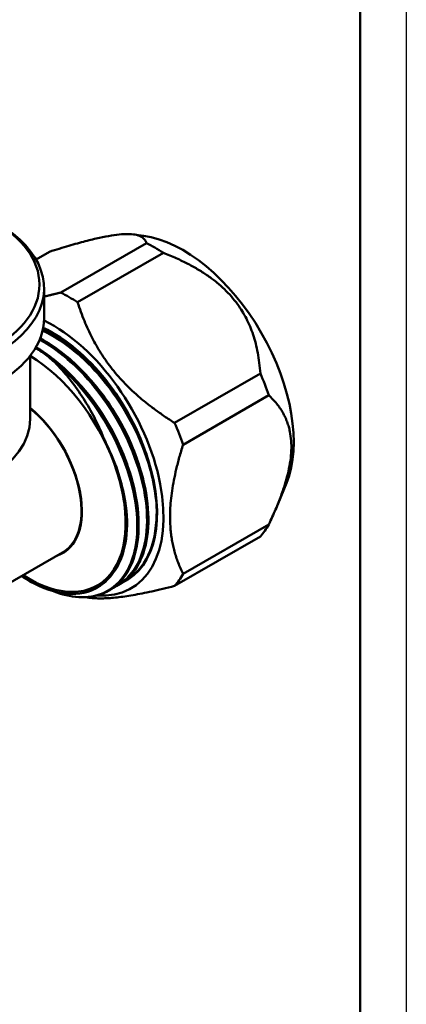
# Model space of a CAD drawing. Header units: millimetres. Extents: x -596 to 1537, y -69 to 356.
# Tile 7 of 11: x 168 to 210, y 62 to 169. Entities that reach past the tile are written whole.
import ezdxf

# ---------------------------------------------------------------- set-up
doc = ezdxf.new("R2010")
doc.units = ezdxf.units.MM
for name, color, linetype, lineweight in [('Видимые тонкие (ГОСТ)', 7, 'Continuous', 35), ('Видимый контур (ГОСТ)', 7, 'Continuous', 50), ('Кромка (ГОСТ)', 7, 'Continuous', 50)]:
    doc.layers.add(name, color=color, linetype=linetype, lineweight=lineweight)

# ---------------------------------------------------------------- blocks, each defined once
blk = doc.blocks.new('Рамки ГОСТ_ граница 297x210')
at = {"layer": 'Кромка (ГОСТ)', "lineweight": 25}
blk.add_line((210, 297), (210, 0), dxfattribs=at)
at = {"layer": 'Кромка (ГОСТ)'}
blk.add_line((205, 5), (205, 292), dxfattribs=at)

msp = doc.modelspace()

# ---------------------------------------------------------------- linework, layer by layer
at = {"layer": 'Видимые тонкие (ГОСТ)'}
for points, knots in [([(182.846, 114.953), (182.933, 116.858), (182.63, 119.019), (181.947, 121.223), (180.952, 124.433), (179.157, 127.714), (176.93, 130.373), (174.982, 132.698), (172.715, 134.535), (170.493, 135.597)], [39.2021253, 39.2021253, 39.2021253, 39.2021253, 39.6612697, 39.6612697, 39.6612697, 40.329966, 40.329966, 40.329966, 40.9147737, 40.9147737, 40.9147737, 40.9147737]), ([(178.449, 107.889), (179.199, 108.28), (179.848, 108.852), (180.364, 109.591), (181.591, 111.349), (182.06, 114.043), (181.664, 117.103), (181.268, 120.159), (180.011, 123.56), (178.15, 126.586), (176.29, 129.61), (173.838, 132.24), (171.301, 133.921), (170.925, 134.171), (170.547, 134.399), (170.169, 134.605)], [44.7442528, 44.7442528, 44.7442528, 44.7442528, 45.0260735, 45.0260735, 45.0260735, 45.6961272, 45.6961272, 45.6961272, 46.3654924, 46.3654924, 46.3654924, 47.0342302, 47.0342302, 47.0342302, 47.1333902, 47.1333902, 47.1333902, 47.1333902]), ([(173.849, 133.684), (174.407, 133.255), (174.957, 132.781), (175.493, 132.267), (175.893, 131.882), (176.284, 131.475), (176.665, 131.049)], [3.32019355, 3.32019355, 3.32019355, 3.32019355, 3.47562204, 3.47562204, 3.47562204, 3.59167631, 3.59167631, 3.59167631, 3.59167631]), ([(171.68, 107.285), (174.033, 106.378), (176.239, 106.467), (177.855, 107.544), (179.53, 108.661), (180.56, 110.83), (180.72, 113.59), (180.879, 116.337), (180.175, 119.652), (178.748, 122.837), (177.319, 126.027), (175.172, 129.067), (172.75, 131.317), (172.496, 131.554), (172.239, 131.781), (171.98, 132)], [50.4407752, 50.4407752, 50.4407752, 50.4407752, 51.0874146, 51.0874146, 51.0874146, 51.7576471, 51.7576471, 51.7576471, 52.4247383, 52.4247383, 52.4247383, 53.0927327, 53.0927327, 53.0927327, 53.1628336, 53.1628336, 53.1628336, 53.1628336]), ([(180.181, 119.494), (180.053, 119.989), (179.904, 120.489), (179.735, 120.99), (178.699, 124.058), (176.9, 127.152), (174.718, 129.6), (174.384, 129.974), (174.042, 130.333), (173.694, 130.675)], [45.87202964, 45.87202964, 45.87202964, 45.87202964, 45.98293938, 45.98293938, 45.98293938, 46.66193965, 46.66193965, 46.66193965, 46.76568712, 46.76568712, 46.76568712, 46.76568712]), ([(181.24, 120.109), (180.964, 121.172), (180.596, 122.254), (180.139, 123.325), (178.879, 126.276), (176.957, 129.123), (174.755, 131.29)], [39.5889329, 39.5889329, 39.5889329, 39.5889329, 39.82685694, 39.82685694, 39.82685694, 40.48252945, 40.48252945, 40.48252945, 40.48252945]), ([(177.772, 108.805), (178.221, 109.257), (178.602, 109.808), (178.901, 110.449), (179.821, 112.419), (179.958, 115.222), (179.275, 118.245), (178.849, 120.134), (178.11, 122.102), (177.122, 123.974)], [51.2048265, 51.2048265, 51.2048265, 51.2048265, 51.4263474, 51.4263474, 51.4263474, 52.107724, 52.107724, 52.107724, 52.53343, 52.53343, 52.53343, 52.53343]), ([(178.954, 110.91), (179.154, 111.423), (179.307, 111.983), (179.409, 112.583), (179.7, 114.293), (179.587, 116.324), (179.079, 118.448)], [51.47763244, 51.47763244, 51.47763244, 51.47763244, 51.6462221, 51.6462221, 51.6462221, 52.12587915, 52.12587915, 52.12587915, 52.12587915])]:
    msp.add_open_spline(points, degree=3, knots=knots, dxfattribs=at)
msp.add_open_spline([(177.03, 130.605), (176.636, 131.058), (176.23, 131.491), (175.815, 131.9)], degree=3, dxfattribs=at)
at = {"layer": 'Видимый контур (ГОСТ)'}
for p, q in [((181.464, 145.923), (180.396, 146.068)), ((172.46, 139.753), (181.772, 145.129)), ((171.236, 144.188), (169.779, 143.347)), ((183.611, 144.068), (174.298, 138.691)), ((170.653, 140.217), (170.653, 136.951)), ((169.153, 132.889), (169.153, 126.009)), ((184.834, 125.584), (194.146, 130.961)), ((195.066, 128.591), (185.753, 123.215)), ((196.983, 119.044), (196.005, 116.652)), ((185.753, 109.167), (195.066, 114.544)), ((194.146, 113.236), (184.834, 107.859)), ((166.5, 107.933), (172.672, 111.496)), ((177.697, 107.354), (177.708, 107.36)), ((178.759, 107.967), (178.77, 107.973))]:
    msp.add_line(p, q, dxfattribs=at)
msp.add_ellipse((153.403, 140.625), major_axis=(-16.75, 0), ratio=0.5773503, dxfattribs=at)
for centre, major_axis, start_param, end_param in [((153.403, 140.217), (17.25, 0), 2.3561945, 7.0685835), ((185.753, 130.48), (8.5, -14.722), 0.4205343, 2.7210583), ((182.691, 128.712), (9.75, -16.887), 2.2894697, 2.4229193), ((173.379, 123.335), (-9.75, 16.887), 5.4310624, 5.5645119), ((153.403, 136.951), (17.25, 0), 3.1415927, 6.2831853), ((171.611, 122.315), (8, -13.856), 6.2300391, 8.7322436), ((171.611, 122.315), (8, -13.856), 6.2300391, 8.7322436), ((171.611, 122.315), (8.5, -14.722), 5.9063977, 8.7195909), ((168.99, 120.802), (7.444, -12.893), 5.4398475, 8.6239032), ((168.99, 120.802), (7.444, -12.893), 5.4398475, 8.6239032), ((182.691, 128.712), (9.75, -16.887), 1.2422722, 1.3757217), ((171.611, 122.315), (7.968, -13.801), 1.7691626, 1.7932871), ((167.722, 120.069), (4.98, -8.626), 6.1730766, 8.4347623), ((167.722, 120.069), (4.95, -8.574), 0, 2.1503124), ((153.403, 126.009), (15.75, 0), 3.1415927, 6.2831853), ((173.379, 123.335), (-9.75, 16.887), 4.3838648, 4.5173144), ((171.611, 122.315), (7.968, -13.801), 6.2668832, 7.0591333), ((182.691, 128.712), (9.75, -16.887), 0.1950746, 0.3285242), ((173.379, 123.335), (9.75, -16.887), 0.1950746, 0.3285242)]:
    msp.add_ellipse(centre, major_axis=major_axis, ratio=0.5773503, start_param=start_param, end_param=end_param, dxfattribs=at)
for points, weights in [([(181.772, 145.129), (181.152, 147.342), (171.236, 144.188)], [1.05705235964, 1.1778583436, 1.05705235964]), ([(194.146, 130.961), (193.526, 140.198), (183.611, 144.068)], [1.05705235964, 1.1778583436, 1.05705235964]), ([(170.653, 139.314), (171.505, 139.51), (172.46, 139.753)], [1.05623641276, 1.04616890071, 1.03329400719]), ([(174.298, 138.691), (176.883, 130.588), (184.834, 125.584)], [1.03329400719, 1.15138475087, 1.03329400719]), ([(195.066, 114.544), (199.713, 124.251), (195.066, 128.591)], [1.05705235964, 1.1778583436, 1.05705235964]), ([(185.753, 123.215), (183.07, 114.642), (185.753, 109.167)], [1.03329400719, 1.15138475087, 1.03329400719]), ([(184.834, 107.859), (177.981, 106.119), (175.253, 106.639)], [1.03329400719, 1.13348672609, 1.06366474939])]:
    msp.add_rational_spline(points, weights, degree=2, dxfattribs=at)
for points in [[(170.562, 135.927), (170.901, 135.769), (171.242, 135.591), (171.583, 135.395)], [(177.221, 130.374), (177.357, 130.2), (177.492, 130.025), (177.625, 129.847)], [(177.834, 129.57), (177.764, 129.663), (177.695, 129.755), (177.625, 129.847)], [(178.489, 107.821), (178.399, 107.776), (178.308, 107.734), (178.216, 107.695)]]:
    msp.add_open_spline(points, degree=3, dxfattribs=at)
for points, knots in [([(170.525, 135.729), (171.196, 135.415), (171.872, 135.03), (172.543, 134.58), (175.092, 132.867), (177.548, 130.205), (179.402, 127.156), (180.369, 125.568), (181.168, 123.88), (181.766, 122.195)], [-40.9190582, -40.9190582, -40.9190582, -40.9190582, -40.7429645, -40.7429645, -40.7429645, -40.073856, -40.073856, -40.073856, -39.725329, -39.725329, -39.725329, -39.725329]), ([(181.432, 123.128), (180.298, 125.959), (178.594, 128.74), (176.583, 131.008), (174.719, 133.11), (172.601, 134.761), (170.526, 135.741)], [33.5061232, 33.5061232, 33.5061232, 33.5061232, 34.0927045, 34.0927045, 34.0927045, 34.6366262, 34.6366262, 34.6366262, 34.6366262]), ([(170.533, 135.776), (171.647, 135.258), (172.783, 134.541), (175.07, 132.71), (176.241, 131.541), (177.535, 129.958), (177.768, 129.66), (177.995, 129.356)], [1.0603242, 1.0603242, 1.0603242, 1.0603242, 1.5248775, 1.5248775, 2.035781, 2.035781, 2.1504146, 2.1504146, 2.1504146, 2.1504146]), ([(171.583, 135.395), (172.738, 134.731), (173.889, 133.862), (175.945, 131.916), (176.697, 131.038), (177.221, 130.374)], [0, 0, 0, 0, 0.49028117, 0.49028117, 0.91671764, 0.91671764, 0.91671764, 0.91671764]), ([(177.708, 107.36), (177.783, 107.403), (177.857, 107.448), (177.929, 107.495), (179.63, 108.596), (180.685, 110.761), (180.863, 113.529), (181.039, 116.284), (180.346, 119.618), (178.919, 122.828), (177.488, 126.048), (175.327, 129.123), (172.886, 131.399), (171.876, 132.339), (170.821, 133.144), (169.76, 133.786)], [44.7676953, 44.7676953, 44.7676953, 44.7676953, 44.796333, 44.796333, 44.796333, 45.4679661, 45.4679661, 45.4679661, 46.1364912, 46.1364912, 46.1364912, 46.8073241, 46.8073241, 46.8073241, 47.08467, 47.08467, 47.08467, 47.08467]), ([(169.779, 133.82), (170.43, 133.429), (171.079, 132.977), (172.91, 131.518), (174.083, 130.352), (176.2, 127.774), (177.171, 126.33), (178.797, 123.351), (179.472, 121.778), (180.448, 118.701), (180.761, 117.158), (180.99, 114.292), (180.91, 112.934), (180.368, 110.571), (179.9, 109.535), (178.891, 108.248), (178.455, 107.842), (177.969, 107.521)], [0.7562896, 0.7562896, 0.7562896, 0.7562896, 1.0262017, 1.0262017, 1.5371278, 1.5371278, 2.0473559, 2.0473559, 2.5571635, 2.5571635, 3.06707, 3.06707, 3.5775789, 3.5775789, 4.0886062, 4.0886062, 4.3915771, 4.3915771, 4.3915771, 4.3915771]), ([(170.221, 134.728), (171.609, 133.969), (173, 132.926), (174.305, 131.654), (176.719, 129.301), (178.823, 126.177), (180.182, 122.945), (181.54, 119.713), (182.146, 116.396), (181.878, 113.695), (181.61, 110.995), (180.471, 108.93), (178.71, 107.939), (178.638, 107.898), (178.564, 107.859), (178.489, 107.821)], [-47.1361016, -47.1361016, -47.1361016, -47.1361016, -46.7734134, -46.7734134, -46.7734134, -46.1025639, -46.1025639, -46.1025639, -45.4319235, -45.4319235, -45.4319235, -44.7614881, -44.7614881, -44.7614881, -44.7337835, -44.7337835, -44.7337835, -44.7337835]), ([(178.766, 107.98), (179.526, 108.417), (180.176, 109.047), (180.68, 109.853), (181.841, 111.707), (182.226, 114.479), (181.748, 117.584), (181.27, 120.685), (179.932, 124.096), (178.009, 127.098), (176.087, 130.097), (173.592, 132.668), (171.038, 134.268), (170.767, 134.438), (170.496, 134.596), (170.225, 134.744)], [38.48451, 38.48451, 38.48451, 38.48451, 38.7756291, 38.7756291, 38.7756291, 39.44534, 39.44534, 39.44534, 40.1143264, 40.1143264, 40.1143264, 40.7826495, 40.7826495, 40.7826495, 40.8535147, 40.8535147, 40.8535147, 40.8535147]), ([(170.237, 134.777), (171.102, 134.309), (171.97, 133.729), (174.008, 132.097), (175.179, 130.928), (177.292, 128.344), (178.261, 126.899), (179.881, 123.917), (180.552, 122.344), (181.521, 119.267), (181.83, 117.725), (182.052, 114.863), (181.967, 113.508), (181.418, 111.151), (180.945, 110.119), (179.938, 108.847), (179.508, 108.449), (179.031, 108.134)], [1.1664652, 1.1664652, 1.1664652, 1.1664652, 1.5248775, 1.5248775, 2.035781, 2.035781, 2.5460032, 2.5460032, 3.0558091, 3.0558091, 3.5657193, 3.5657193, 4.0762361, 4.0762361, 4.5872607, 4.5872607, 4.8850395, 4.8850395, 4.8850395, 4.8850395]), ([(169.735, 133.744), (170.199, 133.449), (170.617, 133.148), (171.489, 132.466), (171.856, 132.129), (171.98, 132)], [-0.099186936, -0.099186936, -0.099186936, -0.099186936, -0.057887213, -0.057887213, 0, 0, 0, 0]), ([(169.754, 133.774), (171.762, 132.553), (173.749, 130.746), (175.451, 128.573), (177.684, 125.723), (179.411, 122.266), (180.26, 118.971), (181.096, 115.728), (181.075, 112.665), (180.211, 110.446), (179.627, 108.945), (178.659, 107.837), (177.424, 107.214)], [-53.3673921, -53.3673921, -53.3673921, -53.3673921, -52.8421666, -52.8421666, -52.8421666, -52.1534748, -52.1534748, -52.1534748, -51.4755438, -51.4755438, -51.4755438, -51.0169688, -51.0169688, -51.0169688, -51.0169688]), ([(176.707, 131.002), (176.484, 131.252), (176.258, 131.496), (175.379, 132.4), (174.698, 133.015), (174.006, 133.561)], [2.83140725, 2.83140725, 2.83140725, 2.83140725, 2.93506692, 2.93506692, 3.22969326, 3.22969326, 3.22969326, 3.22969326]), ([(171.98, 132), (173.044, 130.888), (174.04, 129.617), (175.783, 126.887), (176.527, 125.451), (177.122, 123.974)], [-0.97903596, -0.97903596, -0.97903596, -0.97903596, -0.48204369, -0.48204369, 0, 0, 0, 0]), ([(177.122, 123.974), (177.215, 123.742), (177.538, 123.077), (178.41, 120.916), (178.803, 119.678), (179.079, 118.448)], [-0.70542486, -0.70542486, -0.70542486, -0.70542486, -0.41021569, -0.41021569, 0, 0, 0, 0]), ([(179.079, 118.448), (179.418, 116.939), (179.569, 115.487), (179.486, 112.946), (179.293, 111.855), (178.953, 110.894)], [-0.95797558, -0.95797558, -0.95797558, -0.95797558, -0.45283217, -0.45283217, 0, 0, 0, 0]), ([(178.953, 110.894), (178.705, 110.192), (178.376, 109.571), (177.567, 108.513), (177.09, 108.079), (175.586, 107.163), (174.437, 106.915), (171.89, 107.12), (170.515, 107.577), (168.816, 108.531), (168.511, 108.717), (168.207, 108.918)], [-5.5111314, -5.5111314, -5.5111314, -5.5111314, -5.1799411, -5.1799411, -4.8474454, -4.8474454, -4.2556001, -4.2556001, -3.6597292, -3.6597292, -3.5292128, -3.5292128, -3.5292128, -3.5292128]), ([(177.427, 107.208), (176.552, 106.771), (175.53, 106.576), (173.537, 106.688), (172.565, 106.918), (171.581, 107.313)], [0, 0, 0, 0, 0.5095697, 0.5095697, 0.93584981, 0.93584981, 0.93584981, 0.93584981])]:
    msp.add_open_spline(points, degree=3, knots=knots, dxfattribs=at)

# ---------------------------------------------------------------- block references
msp.add_blockref('Рамки ГОСТ_ граница 297x210', (0, 0))

doc.saveas('drawing.dxf')
